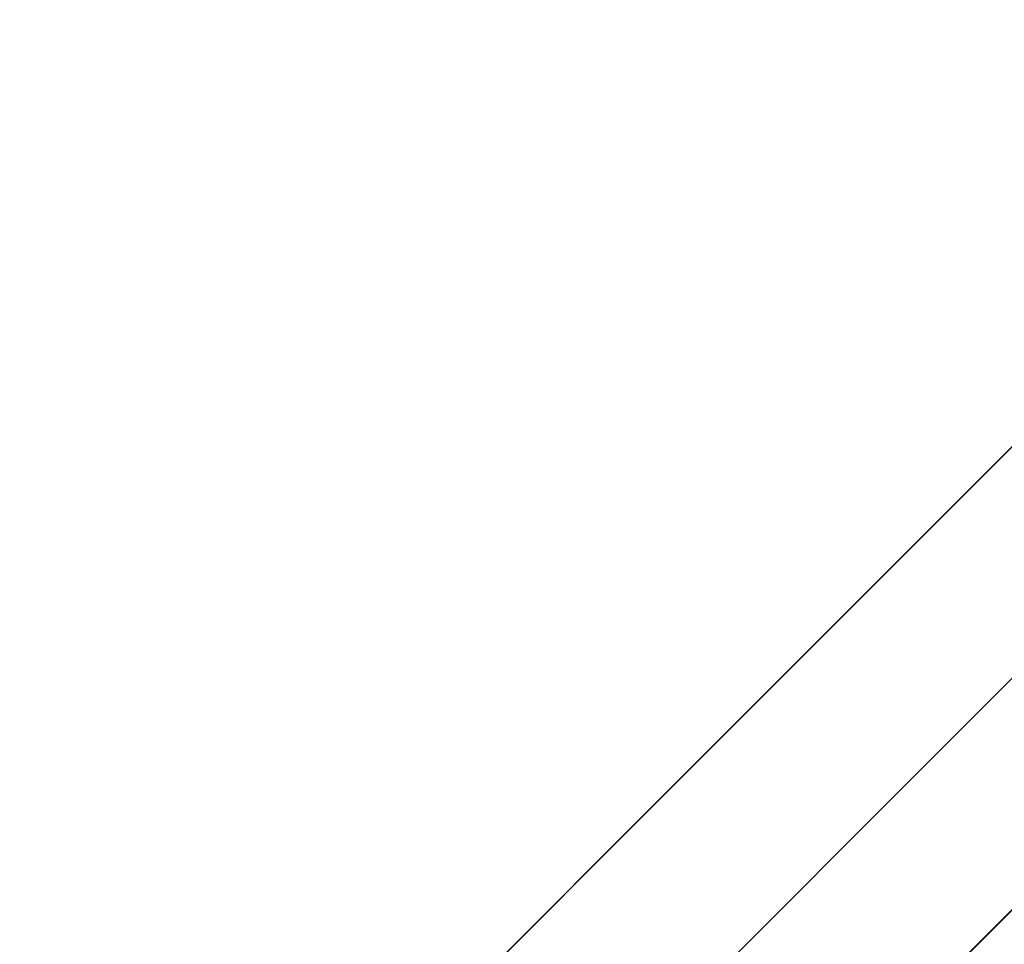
# Model space of a CAD drawing. Header units: millimetres. Extents: x -1030 to 192, y -442 to 180.
# Tile 113 of 256: x -1008.21 to -1003.7, y 170.38 to 174.61. Entities that reach past the tile are written whole.
import ezdxf

# ---------------------------------------------------------------- set-up
doc = ezdxf.new("R2010")
doc.units = ezdxf.units.MM
doc.header["$MEASUREMENT"] = 0
doc.layers.add('OVIDIO 120x60x72h', color=7, linetype='Continuous')

msp = doc.modelspace()

# ---------------------------------------------------------------- linework, layer by layer
at = {"layer": 'OVIDIO 120x60x72h', "extrusion": (0.999884, -0.000231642, 0.015217)}
for points in [[(179.7249, 50.7243), (168.7621, 770.8146)], [(178.2251, 50.7005), (167.2622, 770.7976)]]:
    msp.add_lwpolyline(points, dxfattribs=at)
at = {"layer": 'OVIDIO 120x60x72h'}
for points in [[(-996.9591, 179.3696), (-1029.4853, 146.8433)], [(-1029.4853, 146.8433), (-996.9591, 179.3696)], [(-996.4287, 178.8393), (-1028.955, 146.313)], [(-1028.4247, 145.7827), (-995.8984, 178.3089)], [(-995.8984, 178.3089), (-1028.4247, 145.7827)], [(-1002.4391, 173.8895), (-1024.0052, 152.3234)], [(-1001.3785, 172.8289), (-1022.9446, 151.2627)]]:
    msp.add_lwpolyline(points, dxfattribs=at)
at = {"layer": 'OVIDIO 120x60x72h', "extrusion": (-0.000231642, 0.999884, 0.015217)}
for points in [[(1007.8802, 752.9246), (996.9175, 32.8412)], [(996.9175, 32.8412), (1007.8802, 752.9246)], [(995.8571, 32.8573), (1006.8198, 752.9407)], [(1006.8198, 752.9407), (995.8571, 32.8573)]]:
    msp.add_lwpolyline(points, dxfattribs=at)
at = {"layer": 'OVIDIO 120x60x72h', "extrusion": (0.999885, -0.000231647, 0.015188)}
for points in [[(179.1304, 50.6732), (168.1459, 770.7703)], [(168.1459, 770.7703), (179.1304, 50.6732)]]:
    msp.add_lwpolyline(points, dxfattribs=at)
at = {"layer": 'OVIDIO 120x60x72h', "extrusion": (0.999884, -0.000231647, 0.015199)}
for points in [[(167.0966, 770.7777), (178.0729, 50.6707)], [(178.0729, 50.6707), (167.0966, 770.7777)]]:
    msp.add_lwpolyline(points, dxfattribs=at)

doc.saveas('drawing.dxf')
